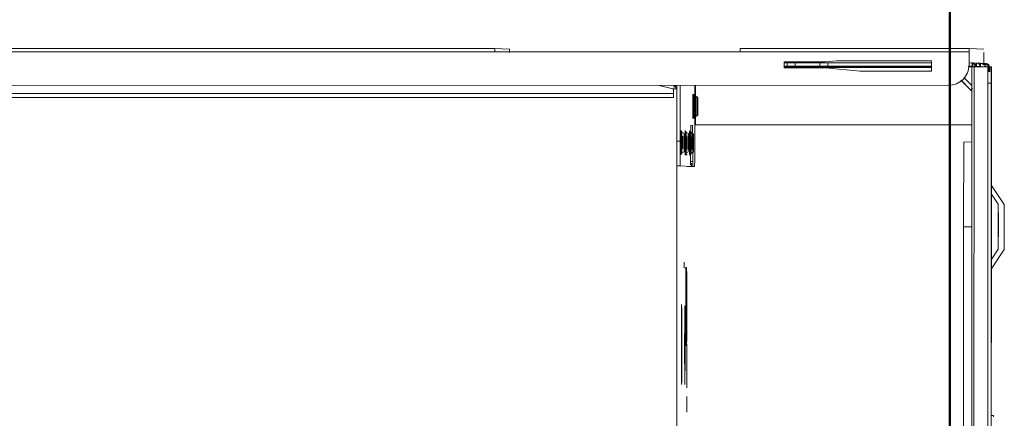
# Model space of a CAD drawing. Header units: millimetres. Extents: x -15837 to 20337, y 4737 to 43412.
# Tile 10 of 61: x 8444 to 8685, y 36147 to 36245. Entities that reach past the tile are written whole.
import ezdxf

# ---------------------------------------------------------------- set-up
doc = ezdxf.new("R2010")
doc.units = ezdxf.units.MM
doc.linetypes.add('ADSK_Скрыто', pattern=[300, 150, -150])
for name, color, linetype, lineweight in [('A-DETL-____-HDLN', 90, 'ADSK_Скрыто', 9), ('A-WALL-____-MCUT', 113, 'Continuous', 50), ('A-WALL-____-OTLN', 113, 'Continuous', 20), ('G-XREF-____-OTLN', 8, 'Continuous', 9)]:
    doc.layers.add(name, color=color, linetype=linetype, lineweight=lineweight)

# ---------------------------------------------------------------- blocks, each defined once
blk = doc.blocks.new('Прямая форма - 83 new-611963-В_Этаж 03_Водопровод')
at = {"layer": 'A-WALL-____-MCUT', "color": 9}
blk.add_line((1900, 0), (300, 0), dxfattribs=at)
blk = doc.blocks.new('Прямая форма - SW - 008-611964-В_Этаж 03_Водопровод')
blk.add_blockref('Прямая форма - 83 new-611963-В_Этаж 03_Водопровод', (0, 0))
blk = doc.blocks.new('83 new_ifc_RVT-1-В_Этаж 03_Водопровод')
at = {"layer": 'A-WALL-____-OTLN', "color": 253, "lineweight": 20, "rotation": 90}
blk.add_blockref('Прямая форма - SW - 008-611964-В_Этаж 03_Водопровод', (20910.28, 35475.83), dxfattribs=at)
blk = doc.blocks.new('City Class FR - City Class F_iam-1558930-В_Этаж 03_Водопровод')
at = {"layer": 'A-DETL-____-HDLN'}
blk.add_line((-198.46, -38.42), (-198.46, -38.36), dxfattribs=at)
at = {"layer": 'A-DETL-____-HDLN', "flags": 128}
for points in [[(-192.98, -37.28), (-193, -37.28), (-193.03, -37.28), (-193.06, -37.28), (-193.1, -37.28), (-193.14, -37.28), (-193.19, -37.28), (-193.24, -37.28)], [(-192.99, -37.13), (-193.02, -37.12), (-193.05, -37.12), (-193.09, -37.12), (-193.14, -37.12)]]:
    blk.add_lwpolyline(points, dxfattribs=at)
at = {"layer": 'A-DETL-____-HDLN'}
for centre, start_param, end_param in [((-204.84, -35.3), 3.150557, 3.490411), ((-204.84, -35.3), 2.792279, 3.138605), ((-204.82, -34.88), 3.150557, 3.490411), ((-204.82, -34.88), 2.792279, 3.138605), ((-204.82, -34.96), 3.150557, 3.490411), ((-204.82, -34.96), 2.792279, 3.138605), ((-204.84, -35.3), 5.933871, 6.274221), ((-204.84, -35.3), 0.002988, 0.348818), ((-204.82, -34.88), 5.933871, 6.274221), ((-204.82, -34.88), 0.002988, 0.348818), ((-204.82, -34.96), 5.933871, 6.274221), ((-204.82, -34.96), 0.002988, 0.348818), ((-195.87, -35.94), 3.150557, 3.490411), ((-195.87, -35.94), 2.792279, 3.138605), ((-195.87, -36.09), 3.150557, 3.490411), ((-195.87, -36.09), 2.792279, 3.138605), ((-195.87, -36.09), 0.002988, 0.348818), ((-195.87, -36.09), 5.933871, 6.274221), ((-195.87, -35.94), 5.933871, 6.274221), ((-195.87, -35.94), 0.002988, 0.348818), ((-195.97, -38.21), 2.792279, 3.138605), ((-195.97, -38.21), 3.150557, 3.490411), ((-195.92, -37.18), 2.792279, 3.138605), ((-195.92, -37.18), 3.150557, 3.490411), ((-195.97, -38.21), 0.002988, 0.348818), ((-195.97, -38.21), 5.933871, 6.274221), ((-195.92, -37.18), 0.002988, 0.348818), ((-195.92, -37.18), 5.933871, 6.274221)]:
    blk.add_ellipse(centre, major_axis=(1.55, 0), ratio=0.005175, start_param=start_param, end_param=end_param, dxfattribs=at)
at = {"layer": 'G-XREF-____-OTLN'}
for p, q in [((-181, 40.5), (-185.65, 37.39)), ((-181.07, 39.05), (-183.55, 37.39)), ((-167.42, 37.32), (-170.07, 39.08)), ((-165.18, 37.32), (-170, 40.53)), ((-214.65, 37.24), (-214.64, 37.33)), ((-214.65, 37.24), (-214.65, 36.44)), ((-214.65, 37.24), (-214.65, 36.44)), ((-214.65, 36.44), (-214.64, 36.53)), ((-201.28, 37.36), (-214.64, 37.33)), ((-214.64, 37.33), (-201.28, 37.36)), ((-213.48, 36.84), (-214.64, 36.84)), ((-214.64, 36.53), (-213.48, 36.54)), ((-214.64, 36.43), (-213.48, 36.44)), ((-214.63, 33.05), (-214.64, 36.43)), ((-214.47, 36.94), (-214.48, 36.68)), ((-214.48, 36.68), (-213.48, 36.69)), ((-213.48, 36.64), (-214.48, 36.64)), ((-213.48, 36.64), (-214.48, 36.64)), ((-213.48, 36.95), (-214.47, 36.95)), ((174.35, 38.06), (-210.65, 37.22)), ((174.35, 37.26), (-210.65, 36.42)), ((-210.65, 36.42), (-210.65, 37.22)), ((-175.65, 37.41), (-195.65, 37.36)), ((-147.15, 37.48), (-170.02, 37.43)), ((-170.02, 37.43), (-147.15, 37.48)), ((-129.36, 37.44), (-129.33, 37.97)), ((-219.13, 31.83), (-218.97, 35.44)), ((-218.17, 35.44), (-215.48, 35.45)), ((-215.47, 35.45), (-215.63, 31.84)), ((-215.53, 34.68), (-215.57, 33.71)), ((-215.57, 33.66), (-215.53, 34.63)), ((-215.48, 35.69), (-215.53, 34.72)), ((-215.53, 34.67), (-215.48, 35.64)), ((-215.47, 35.99), (-215.48, 35.73)), ((-215.48, 35.68), (-215.47, 35.94)), ((-215.48, 35.68), (-215.48, 34.67)), ((-215.48, 34.67), (-215.48, 35.68)), ((-215.48, 35.64), (-215.48, 34.67)), ((-215.47, 35.94), (-214.67, 35.94)), ((-214.73, 34.63), (-214.77, 33.66)), ((-214.68, 35.64), (-214.73, 34.67)), ((-214.73, 33.66), (-214.73, 34.63)), ((-219.13, 31.83), (-219.01, -24.17)), ((-219.01, -24.17), (-219.13, 31.83)), ((-218.21, -24.17), (-218.33, 31.83)), ((-215.63, 31.83), (-218.33, 31.83)), ((-215.62, 32.66), (-215.63, 32.39)), ((-215.63, 32.35), (-215.62, 32.61)), ((-215.13, 31.83), (-215.63, 31.83)), ((-215.57, 33.67), (-215.62, 32.7)), ((-215.62, 32.65), (-215.57, 33.62)), ((-214.82, 32.61), (-214.83, 32.35)), ((-214.83, 32.35), (-214.83, 31.71)), ((-214.82, 32.66), (-214.77, 33.62)), ((-214.77, 32.65), (-214.77, 33.62)), ((-214.63, 33.05), (-87.48, 33.32)), ((-214.63, 32.55), (-88.68, 32.82)), ((-88.68, 32.82), (-214.63, 32.55)), ((-214.62, 31.62), (-214.62, 32.55)), ((-210.1, 32.56), (-212.07, 30.58)), ((-209.13, 32.15), (-211.39, 29.88)), ((-211.38, 29.86), (-209.13, 32.12)), ((-209.13, 32.12), (-211.38, 29.86)), ((-209, 32.28), (-209.13, 32.15)), ((-209.13, 32.12), (-209.01, 32.24)), ((-209.13, 32.12), (-209.01, 32.24)), ((-209, 32.28), (-209.01, 32.24)), ((-200.46, 32.58), (-200.31, -35.03)), ((-196.27, 32.6), (-196.26, 30.66)), ((-196.27, 32.6), (-196.26, 30.66)), ((-175.47, 32.65), (-175.47, 30.59)), ((-175.47, 30.59), (-125.51, 30.7)), ((-209.49, -262.24), (-210.12, 26.85)), ((-216.11, 22.63), (-213.61, 22.64)), ((-216.06, -0.51), (-216.11, 22.63)), ((-215.56, -2.65), (-215.61, 22.63)), ((-214.81, 22.63), (-214.76, -2.65)), ((-214.56, -13.36), (-214.64, 22.64)), ((-214.36, -13.36), (-214.44, 22.64)), ((-213.61, 22.64), (-213.57, 5.21)), ((-213.57, 5.21), (-214.31, -3.36)), ((-215.81, -3.37), (-216.06, -0.51)), ((-215.78, -13.37), (-215.81, -3.37)), ((-215.55, -4.68), (-215.56, -2.67)), ((-214.76, -2.67), (-215.56, -2.67)), ((-215.54, -10.68), (-215.55, -4.68)), ((-215.55, -4.68), (-214.75, -4.68)), ((-214.76, -2.67), (-214.75, -4.68)), ((-214.75, -4.68), (-214.74, -10.68)), ((-214.31, -3.36), (-214.28, -13.36)), ((-215.54, -12.67), (-215.54, -10.68)), ((-215.54, -10.68), (-214.74, -10.68)), ((-214.74, -10.68), (-214.74, -12.67)), ((-214.28, -13.36), (-215.78, -13.37)), ((-215.53, -13.37), (-215.54, -12.67)), ((-215.54, -12.67), (-214.74, -12.67)), ((-214.74, -12.67), (-214.73, -13.36)), ((-218.21, -24.17), (-218.08, -84.17)), ((-200.31, -35.03), (-209.99, -35.05)), ((-196.11, -35.21), (-209.99, -35.24)), ((-207.08, -34.9), (-207.4, -35.45)), ((-207.06, -34.49), (-207.38, -35.04)), ((-207.06, -34.57), (-207.38, -35.12)), ((-202.28, -35.44), (-202.59, -34.89)), ((-202.26, -35.03), (-202.58, -34.48)), ((-202.26, -35.11), (-202.58, -34.56)), ((-200.16, -36.21), (-200.14, -35.74)), ((-200.14, -35.74), (-191.31, -35.67)), ((-198.11, -35.54), (-198.43, -36.09)), ((-198.12, -35.7), (-198.43, -36.25)), ((-193.31, -36.24), (-193.63, -35.69)), ((-193.31, -36.08), (-193.62, -35.53)), ((-191.31, -35.67), (-191.31, -36.34)), ((-190.12, -35.23), (-190.13, -35.66)), ((-190.13, -36.46), (-190.13, -35.66)), ((-191.33, -36.23), (-200.16, -36.21)), ((-197.99, -36.52), (-198.87, -36.53)), ((-198.21, -37.82), (-198.53, -38.37)), ((-198.17, -36.78), (-198.48, -37.33)), ((-198.46, -38.42), (-198.46, -38.36)), ((-193.41, -38.36), (-193.73, -37.81)), ((-193.36, -37.32), (-193.68, -36.77)), ((-193.46, -38.35), (-193.46, -38.41)), ((-190.28, -38.77), (-190.16, -36.24)), ((-190.16, -37.04), (-190.16, -36.24)), ((-190.16, -36.24), (-190.16, -37.04)), ((-165.28, -37.75), (-166.72, -37.76)), ((-138.06, -37.04), (-146.71, -37.06)), ((-135.94, -36.99), (-138.06, -37)), ((-138.06, -37), (-135.94, -36.99)), ((-130.01, -37.01), (-133.82, -37.02)), ((-209.98, -38.84), (-196.28, -38.81)), ((-196.28, -39.61), (-209.98, -39.64)), ((-209.97, -44.28), (-209.12, -40.59)), ((-209.9, -40.41), (-209.87, -39.64)), ((-209.42, -39.8), (-209.57, -40.49)), ((-209.12, -40.59), (-209.08, -39.69)), ((-206.97, -40.43), (-208.93, -40.43)), ((-207.97, -40.43), (-207.52, -248.62)), ((-207.97, -40.43), (-207.52, -248.62)), ((-206.52, -248.62), (-206.97, -40.43)), ((-196.28, -38.81), (-196.28, -39.61)), ((-84.68, -39.36), (-193.86, -39.6)), ((-190.28, -38.77), (-190.28, -39.57)), ((-218.88, -84.17), (-218.72, -80.55)), ((-218.88, -84.17), (-218.5, -261.17)), ((-218.88, -84.17), (-218.5, -261.17)), ((-218.08, -84.17), (-217.7, -261.17))]:
    blk.add_line(p, q, dxfattribs=at)
at = {"layer": 'G-XREF-____-OTLN', "flags": 128}
for points in [[(-209.01, 32.24), (-208.95, 32.3), (-208.89, 32.35), (-208.83, 32.4), (-208.76, 32.45), (-208.7, 32.5), (-208.63, 32.54), (-208.56, 32.58)], [(-207.4, -35.45), (-207.77, -35.7), (-207.79, -35.7)], [(-207.38, -35.04), (-207.75, -35.28), (-207.77, -35.29)], [(-207.38, -35.12), (-207.75, -35.36), (-207.77, -35.37)], [(-202.28, -35.44), (-201.9, -35.68), (-201.88, -35.69)], [(-202.26, -35.03), (-201.89, -35.27), (-201.86, -35.27)], [(-202.26, -35.11), (-201.89, -35.35), (-201.87, -35.35)], [(-198.43, -36.09), (-198.8, -36.34), (-198.82, -36.34)], [(-193.31, -36.08), (-192.93, -36.32), (-192.91, -36.33)], [(-198.53, -38.37), (-198.9, -38.61), (-198.92, -38.62)], [(-198.48, -37.33), (-198.85, -37.58), (-198.87, -37.58)], [(-198.43, -36.25), (-198.8, -36.49), (-198.82, -36.49)], [(-193.41, -38.36), (-193.04, -38.6), (-193.02, -38.6)], [(-193.36, -37.32), (-192.99, -37.57), (-192.97, -37.57)], [(-193.31, -36.24), (-192.94, -36.48), (-192.92, -36.48)], [(-192.98, -37.28), (-193, -37.28), (-193.03, -37.28), (-193.06, -37.28), (-193.1, -37.28), (-193.14, -37.28), (-193.19, -37.28), (-193.24, -37.28)], [(-192.99, -37.13), (-193.02, -37.12), (-193.05, -37.12), (-193.09, -37.12), (-193.14, -37.12)]]:
    blk.add_lwpolyline(points, dxfattribs=at)
at = {"layer": 'G-XREF-____-OTLN'}
for centre, major_axis, ratio, start_param, end_param in [((-175.57, 39.06), (5.5, 0.01), 0.005175, 3.141345, 6.282937), ((-175.57, 39.06), (5.5, 0.01), 0.005175, 2.748646, 3.133835), ((-175.5, 40.51), (5.5, 0.01), 0.005175, 3.141345, 6.282937), ((-175.5, 40.51), (5.5, 0.01), 0.005175, 2.748646, 3.133835), ((-175.57, 39.06), (5.5, 0.01), 0.005175, 0.78515, 2.355505), ((-175.5, 40.51), (5.5, 0.01), 0.005175, 0.78515, 2.355505), ((-175.57, 39.06), (5.5, 0.01), 0.005175, 0.007728, 0.392451), ((-175.5, 40.51), (5.5, 0.01), 0.005175, 0.007728, 0.392451), ((-214.65, 35.85), (0.648, 0.643), 0.814474, 0.691329, 2.462882), ((-214.65, 35.8), (0.641, 0.65), 0.818497, 0.678044, 2.450198), ((-214.47, 35.94), (-0.999, 0.046), 0.999987, 4.760269, 6.331065), ((-210.65, 37.24), (4, 0.01), 0.005175, 3.141593, 4.712141), ((-210.65, 36.44), (4, 0.01), 0.005175, 3.141593, 4.712141), ((-214.64, 36.33), (-0.002, 1), 0.000248, 5.240673, 6.283185), ((-214.64, 36.33), (0, 0.2), 0.000248, 5.240673, 6.283185), ((-195.65, 37.33), (6.5, 0.01), 0.005175, 1.570548, 4.712141), ((-175.65, 37.37), (6.5, 0.01), 0.005175, 4.712141, 7.853734), ((-150.65, 37.43), (3.5, 0.01), 0.005175, 3.141593, 6.282937), ((-120.49, 37.99), (8.84, 0.02), 0.005175, 2.887711, 3.141345), ((-214.74, 33.79), (0.641, 0.65), 0.818497, 0.753674, 2.450198), ((-214.74, 33.83), (0.648, 0.643), 0.814474, 0.772408, 2.462882), ((-214.7, 34.8), (0.641, 0.65), 0.818497, 0.814551, 2.450198), ((-214.69, 34.84), (0.648, 0.643), 0.814474, 1.577406, 2.462882), ((-214.53, 34.67), (1, 0.002), 0.005175, 3.141603, 4.588176), ((-214.53, 34.63), (1, 0.002), 0.005175, 1.69272, 3.141345), ((-214.48, 35.68), (1, 0.002), 0.005175, 3.141603, 3.926743), ((-214.48, 35.64), (1, 0.002), 0.005175, 2.355947, 3.141345), ((-214.47, 35.94), (1, 0.002), 0.005175, 2.355947, 3.141345), ((-214.57, 33.62), (-0.2, 0.009), 0.999987, 5.545667, 6.331065), ((-214.57, 33.66), (-0.2, 0.009), 0.999987, 5.545667, 6.283185), ((-214.53, 34.67), (-0.2, 0.009), 0.999987, 5.545667, 6.283185), ((-214.53, 34.63), (-0.2, 0.009), 0.999987, 5.545667, 6.331065), ((-214.53, 34.63), (0.2, 0), 0.005175, 2.355947, 3.141345), ((-218.33, 31.83), (0.8, 0.002), 0.005175, 3.141593, 4.712141), ((-214.63, 32.35), (-0.999, 0.046), 0.999987, 6.129707, 6.331065), ((-214.79, 32.82), (0.648, 0.643), 0.814474, 0.710464, 2.462882), ((-214.79, 32.78), (0.641, 0.65), 0.818497, 0.693954, 2.450198), ((-214.62, 32.66), (1, 0.002), 0.005175, 3.141603, 4.695971), ((-214.62, 32.61), (1, 0.002), 0.005175, 1.584886, 3.141345), ((-214.63, 32.35), (-0.999, 0.046), 0.999987, 4.760549, 6.129707), ((-214.57, 33.66), (1, 0.002), 0.005175, 3.141603, 4.642054), ((-214.57, 33.62), (1, 0.002), 0.005175, 1.638853, 3.141345), ((-215.12, 26.83), (-4.99, 0.23), 0.999987, 3.189473, 4.760271), ((-214.63, 32.35), (-0.2, 0.009), 0.999987, 4.760269, 6.331065), ((-214.62, 32.66), (-0.2, 0.009), 0.999987, 4.760269, 6.283185), ((-214.62, 32.61), (-0.2, 0.009), 0.999987, 4.760269, 6.331065), ((-214.62, 32.61), (0.2, 0), 0.005175, 1.570548, 3.141345), ((-214.57, 33.62), (0.2, 0), 0.005175, 2.355947, 3.141345), ((-214.64, 33.55), (-0.002, 1), 0.000248, 2.09908, 3.141593), ((-209.71, 32.95), (-0.709, 0.706), 0.003835, 1.96265, 3.141593), ((-209.71, 32.98), (-0.709, 0.706), 0.003835, 3.145077, 4.327504), ((-175.46, 30.7), (20.8, 0.05), 0.005175, 3.141593, 4.712141), ((-218.21, -24.17), (0.8, 0.002), 0.005175, 3.141593, 4.712141), ((-204.84, -35.7), (2.99, 0.01), 0.005175, 3.141345, 4.712141), ((-204.82, -35.28), (2.99, 0.01), 0.005175, 1.570548, 3.141345), ((-204.82, -35.28), (2.99, 0.01), 0.005175, 3.141345, 4.712141), ((-204.82, -35.36), (2.99, 0.01), 0.005175, 1.570548, 3.141345), ((-204.82, -35.36), (2.99, 0.01), 0.005175, 3.141345, 4.712141), ((-204.84, -35.7), (2.99, 0.01), 0.005175, 1.570548, 2.827452), ((-204.84, -35.45), (2.56, 0.01), 0.005175, 1.570548, 3.138605), ((-204.84, -35.45), (2.56, 0.01), 0.005175, 3.141345, 4.712141), ((-204.82, -35.03), (2.56, 0.01), 0.005175, 1.570548, 3.138605), ((-204.82, -35.03), (2.56, 0.01), 0.005175, 3.141345, 4.712141), ((-204.82, -35.11), (2.56, 0.01), 0.005175, 1.570548, 3.138605), ((-204.82, -35.11), (2.56, 0.01), 0.005175, 3.141345, 4.712141), ((-204.84, -34.9), (2.24, 0), 0.005175, 0.002988, 3.138605), ((-204.84, -34.9), (2.24, 0), 0.005175, 3.150557, 6.274221), ((-204.82, -34.48), (2.24, 0), 0.005175, 0.002988, 3.138605), ((-204.82, -34.48), (2.24, 0), 0.005175, 3.150557, 6.274221), ((-204.82, -34.56), (2.24, 0), 0.005175, 0.002988, 3.138605), ((-204.82, -34.56), (2.24, 0), 0.005175, 3.150557, 6.274221), ((-204.82, -35.51), (1.87, 0), 0.005175, 1.574823, 3.138605), ((-204.82, -35.51), (1.87, 0), 0.005175, 3.141345, 4.707866), ((-204.82, -35.43), (1.87, 0), 0.005175, 1.570548, 3.138605), ((-204.82, -35.43), (1.87, 0), 0.005175, 3.141345, 4.707866), ((-204.84, -35.3), (1.55, 0), 0.005175, 3.150557, 6.274221), ((-204.84, -35.3), (1.55, 0), 0.005175, 0.002988, 3.138605), ((-204.82, -34.88), (1.55, 0), 0.005175, 0.002988, 3.138605), ((-204.82, -34.88), (1.55, 0), 0.005175, 3.150557, 6.274221), ((-204.82, -34.96), (1.55, 0), 0.005175, 0.002988, 3.138605), ((-204.82, -34.96), (1.55, 0), 0.005175, 3.150557, 6.274221), ((-204.84, -35.45), (2.56, 0.01), 0.005175, 0.002988, 1.570548), ((-204.84, -35.45), (2.56, 0.01), 0.005175, 4.712141, 6.282937), ((-204.84, -35.7), (2.99, 0.01), 0.005175, 4.712141, 6.282937), ((-204.82, -35.03), (2.56, 0.01), 0.005175, 0.002988, 1.570548), ((-204.82, -35.03), (2.56, 0.01), 0.005175, 4.712141, 6.282937), ((-204.82, -35.11), (2.56, 0.01), 0.005175, 0.002988, 1.570548), ((-204.82, -35.11), (2.56, 0.01), 0.005175, 4.712141, 6.282937), ((-204.82, -35.28), (2.99, 0.01), 0.005175, 4.712141, 7.853734), ((-204.82, -35.36), (2.99, 0.01), 0.005175, 4.712141, 7.853734), ((-204.82, -35.43), (1.87, 0), 0.005175, 0.78515, 1.570548), ((-195.87, -36.09), (2.56, 0.01), 0.005175, 1.570548, 3.138605), ((-195.87, -36.09), (2.56, 0.01), 0.005175, 3.141345, 4.712141), ((-195.87, -35.69), (2.24, 0), 0.005175, 0.002988, 3.138605), ((-195.87, -35.69), (2.24, 0), 0.005175, 3.150557, 6.274221), ((-195.87, -35.54), (2.24, 0), 0.005175, 0.002988, 3.138605), ((-195.87, -35.54), (2.24, 0), 0.005175, 3.150557, 6.274221), ((-195.87, -35.94), (1.55, 0), 0.005175, 3.150557, 6.274221), ((-195.87, -35.94), (1.55, 0), 0.005175, 0.002988, 3.138605), ((-195.87, -36.09), (1.55, 0), 0.005175, 0.002988, 3.138605), ((-195.87, -36.09), (1.55, 0), 0.005175, 3.150557, 6.274221), ((-196.12, -35.24), (6, 0.01), 0.005175, 0, 1.570548), ((-195.87, -36.09), (2.56, 0.01), 0.005175, 0.002988, 1.570548), ((-195.87, -36.09), (2.56, 0.01), 0.005175, 4.712141, 6.282937), ((-194.13, -35.67), (4, 0.01), 0.005175, 5.497539, 6.282937), ((-196.11, -36.04), (6, 0.01), 0.005175, 0, 0.533166), ((-195.92, -37.58), (2.99, 0.01), 0.005175, 1.570548, 4.712141), ((-195.87, -36.49), (2.99, 0.01), 0.005175, 2.355947, 3.141345), ((-195.87, -36.49), (2.99, 0.01), 0.005175, 3.141345, 4.712141), ((-195.87, -36.34), (2.99, 0.01), 0.005175, 1.570548, 3.141345), ((-195.87, -36.34), (2.99, 0.01), 0.005175, 3.141345, 4.712141), ((-195.97, -38.36), (2.56, 0.01), 0.005175, 1.570548, 3.138605), ((-195.97, -38.36), (2.56, 0.01), 0.005175, 3.141345, 4.712141), ((-195.92, -37.33), (2.56, 0.01), 0.005175, 1.570548, 3.138605), ((-195.92, -37.33), (2.56, 0.01), 0.005175, 3.141345, 4.712141), ((-195.96, -38.36), (2.5, 0.01), 0.005175, 0, 3.141345), ((-195.96, -38.41), (2.5, 0.01), 0.005175, 3.141593, 6.282937), ((-195.87, -36.24), (2.56, 0.01), 0.005175, 1.570548, 3.138605), ((-195.87, -36.24), (2.56, 0.01), 0.005175, 3.141345, 4.712141), ((-195.97, -37.81), (2.24, 0), 0.005175, 0.002988, 3.138605), ((-195.97, -37.81), (2.24, 0), 0.005175, 3.150557, 6.274221), ((-195.92, -36.78), (2.24, 0), 0.005175, 0.002988, 3.138605), ((-195.92, -36.78), (2.24, 0), 0.005175, 3.150557, 6.274221), ((-195.97, -38.21), (1.55, 0), 0.005175, 0.002988, 3.138605), ((-195.97, -38.21), (1.55, 0), 0.005175, 3.150557, 6.274221), ((-195.95, -38.15), (1.55, 0), 0.005175, 0, 3.141345), ((-195.95, -38.15), (1.55, 0), 0.005175, 3.141593, 6.282937), ((-195.92, -37.18), (1.55, 0), 0.005175, 0.002988, 3.138605), ((-195.92, -37.18), (1.55, 0), 0.005175, 3.150557, 6.274221), ((-195.97, -38.36), (2.56, 0.01), 0.005175, 0.002988, 1.570548), ((-195.97, -38.36), (2.56, 0.01), 0.005175, 4.712141, 6.282937), ((-195.92, -37.33), (2.56, 0.01), 0.005175, 0.002988, 1.570548), ((-195.92, -37.33), (2.56, 0.01), 0.005175, 4.712141, 6.282937), ((-195.92, -37.58), (2.99, 0.01), 0.005175, 6.282937, 7.853734), ((-195.92, -37.58), (2.99, 0.01), 0.005175, 4.712141, 6.282937), ((-195.92, -37.73), (1.87, 0), 0.005175, 0.002988, 1.570548), ((-195.92, -37.73), (1.87, 0), 0.005175, 4.712141, 6.282937), ((-195.87, -36.24), (2.56, 0.01), 0.005175, 0.002988, 1.570548), ((-195.87, -36.24), (2.56, 0.01), 0.005175, 4.712141, 6.282937), ((-195.87, -36.34), (2.99, 0.01), 0.005175, 4.712141, 7.853734), ((-195.87, -36.49), (2.99, 0.01), 0.005175, 4.712141, 7.853734), ((-195.87, -37.29), (2.99, 0.01), 0.005175, 0.019868, 0.360448), ((-195.87, -37.29), (2.99, 0.01), 0.005175, 5.919186, 6.262822), ((-194.16, -36.25), (4, 0.01), 0.005175, 0.392451, 0.78515), ((-155.87, -37.29), (9.62, 0.02), 0.005175, 6.282937, 9.42453), ((-155.87, -37.29), (9.62, 0.02), 0.005175, 3.145864, 6.278927), ((-155.87, -37.12), (9.62, 0.02), 0.005175, 6.282937, 9.42453), ((-155.87, -37.12), (9.62, 0.02), 0.005175, 3.145864, 6.278927), ((-146.38, -38.32), (10, 0.02), 0.005175, 2.827185, 3.141345), ((-146.38, -38.32), (10, 0.02), 0.005175, 3.145848, 3.455504), ((-146.42, -38.31), (9.62, 0.02), 0.005175, 0.314673, 3.141345), ((-146.42, -38.31), (9.62, 0.02), 0.005175, 3.145864, 6.278927), ((-146.39, -37.52), (9.62, 0.02), 0.005175, 6.282937, 9.42453), ((-146.39, -37.52), (9.62, 0.02), 0.005175, 3.145864, 6.278927), ((-208.93, -40.63), (-0.999, 0.046), 0.999987, 4.776266, 6.104173), ((-208.93, -40.63), (-0.2, 0.009), 0.999987, 4.760269, 6.104173), ((-195.97, -38.61), (2.99, 0.01), 0.005175, 1.570548, 4.712141), ((-196.28, -38.78), (6, 0.01), 0.005175, 4.712141, 6.282937), ((-196.28, -39.58), (6, 0.01), 0.005175, 4.712141, 6.282937), ((-195.97, -38.61), (2.99, 0.01), 0.005175, 6.282937, 7.853734), ((-195.97, -38.61), (2.99, 0.01), 0.005175, 4.712141, 6.282937), ((-217.92, -80.55), (0.8, 0.002), 0.005175, 1.570548, 3.141345), ((-218.08, -84.17), (0.8, 0.002), 0.005175, 3.141593, 4.712141)]:
    blk.add_ellipse(centre, major_axis=major_axis, ratio=ratio, start_param=start_param, end_param=end_param, dxfattribs=at)
blk = doc.blocks.new('City Class FR - City Class 25 FR-1559149-В_Этаж 03_Водопровод')
blk.add_blockref('City Class FR - City Class F_iam-1558930-В_Этаж 03_Водопровод', (0, 0))

msp = doc.modelspace()

# ---------------------------------------------------------------- block references
at = {"lineweight": 9}
msp.add_blockref('83 new_ifc_RVT-1-В_Этаж 03_Водопровод', (-12238.98, 0), dxfattribs=at)
at = {"layer": 'A-DETL-____-HDLN', "rotation": 269.8755786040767}
msp.add_blockref('City Class FR - City Class 25 FR-1559149-В_Этаж 03_Водопровод', (8643.69, 36018.43), dxfattribs=at)

doc.saveas('drawing.dxf')
